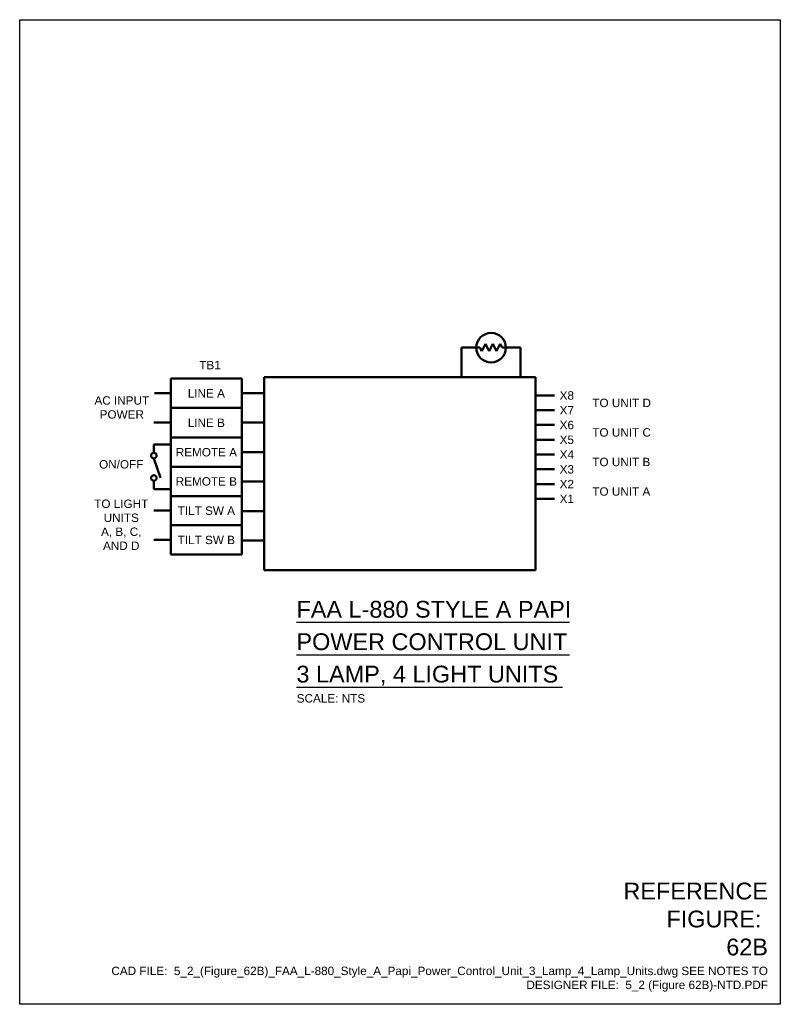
# Model space of a CAD drawing. Header units: inches. Extents: x 0 to 8.5, y 0 to 11.
import ezdxf
from ezdxf.enums import TextEntityAlignment as Align

# ---------------------------------------------------------------- set-up
doc = ezdxf.new("R2010")
doc.units = ezdxf.units.IN
doc.header["$LTSCALE"] = 0.5
doc.header["$MEASUREMENT"] = 0
doc.layers.get('0').update_dxf_attribs({"linetype": 'CONTINUOUS'})
for name, color, linetype, lineweight in [('E-AFLD-CIRC-SERS', 203, 'CONTINUOUS', 50), ('E-EMCS-EQPM', 203, 'CONTINUOUS', 50), ('E-POWR-DEVC', 23, 'CONTINUOUS', 50), ('E-POWR-DSCO', 163, 'CONTINUOUS', 50), ('G-ANNO-RDME', 5, 'CONTINUOUS', 18)]:
    doc.layers.add(name, color=color, linetype=linetype, lineweight=lineweight)
doc.layers.add('G-ANNO-TEXT', color=7, linetype='CONTINUOUS')
doc.layers.add('G-ANNO-TTLB', color=7, linetype='CONTINUOUS')
doc.styles.add('00-E-TITLE-1_1', font='arial.ttf', dxfattribs={"height": 0.1875})
doc.styles.add('01-E-BLDG-1_1', font='arial.ttf', dxfattribs={"height": 0.09375})

# ---------------------------------------------------------------- blocks, each defined once
blk = doc.blocks.new('SWSBRK')
at = {"color": 0, "linetype": 'Continuous'}
for p, q in [((0.094, 0), (0, 0)), ((0.156, 0), (0.375, 0.073)), ((0.406, 0), (0.5, 0))]:
    blk.add_line(p, q, dxfattribs=at)
for centre in [(0.125, 0), (0.375, 0)]:
    blk.add_circle(centre, 0.0312, dxfattribs=at)

msp = doc.modelspace()

# ---------------------------------------------------------------- linework, layer by layer
at = {"layer": 'E-AFLD-CIRC-SERS'}
for p, q in [((4.938, 7.336), (4.938, 7.006)), ((5.103, 7.336), (4.938, 7.336)), ((5.433, 7.336), (5.598, 7.336)), ((5.598, 7.336), (5.598, 7.006)), ((1.689, 6.826), (1.507, 6.826)), ((2.484, 6.826), (2.731, 6.826)), ((5.975, 6.802), (5.763, 6.802)), ((5.975, 6.637), (5.763, 6.637)), ((1.689, 6.5), (1.499, 6.5)), ((2.484, 6.5), (2.731, 6.5)), ((5.975, 6.472), (5.763, 6.472)), ((5.975, 6.307), (5.763, 6.307)), ((1.689, 6.255), (1.499, 6.255)), ((2.484, 6.17), (2.731, 6.17)), ((5.975, 6.142), (5.763, 6.142)), ((5.975, 5.977), (5.763, 5.977)), ((2.484, 5.84), (2.731, 5.84)), ((1.689, 5.755), (1.499, 5.755)), ((5.975, 5.812), (5.763, 5.812)), ((5.975, 5.647), (5.763, 5.647)), ((1.689, 5.515), (1.499, 5.515)), ((2.484, 5.51), (2.731, 5.51)), ((1.689, 5.188), (1.499, 5.188)), ((2.484, 5.18), (2.731, 5.18))]:
    msp.add_line(p, q, dxfattribs=at)
at = {"layer": 'E-EMCS-EQPM'}
for p, q in [((1.689, 6.99), (1.689, 5.025)), ((2.484, 6.99), (1.689, 6.99)), ((2.484, 6.99), (2.484, 5.025)), ((2.731, 7.006), (5.763, 7.006)), ((2.731, 4.85), (2.731, 7.006)), ((5.763, 4.85), (5.763, 7.006)), ((2.484, 6.663), (1.689, 6.663)), ((2.484, 6.332), (1.689, 6.332)), ((2.484, 6.005), (1.689, 6.005)), ((2.484, 5.678), (1.689, 5.678)), ((2.484, 5.352), (1.689, 5.352)), ((2.484, 5.025), (1.689, 5.025)), ((2.731, 4.85), (5.763, 4.85))]:
    msp.add_line(p, q, dxfattribs=at)
at = {"layer": 'E-POWR-DEVC'}
for p, q in [((5.165, 7.295), (5.206, 7.377)), ((5.206, 7.377), (5.247, 7.295)), ((5.247, 7.295), (5.288, 7.377)), ((5.288, 7.377), (5.33, 7.295)), ((5.33, 7.295), (5.371, 7.377)), ((5.371, 7.377), (5.392, 7.336)), ((5.103, 7.336), (5.144, 7.336)), ((5.143, 7.336), (5.165, 7.295)), ((5.392, 7.336), (5.433, 7.336))]:
    msp.add_line(p, q, dxfattribs=at)
msp.add_circle((5.268, 7.336), 0.165, dxfattribs=at)
at = {"layer": 'G-ANNO-TEXT', "linetype": 'Continuous', "lineweight": 30}
for p, q in [((3.093, 4.268), (6.143, 4.268)), ((3.093, 3.906), (6.143, 3.906)), ((3.093, 3.544), (6.066, 3.544))]:
    msp.add_line(p, q, dxfattribs=at)
at = {"layer": 'G-ANNO-TTLB'}
msp.add_lwpolyline([(0, 11), (8.5, 11), (8.5, 0), (0, 0)], close=True, dxfattribs=at)

# ---------------------------------------------------------------- block references
at = {"layer": 'E-POWR-DSCO', "rotation": 270}
msp.add_blockref('SWSBRK', (1.499, 6.255), dxfattribs=at)

# ---------------------------------------------------------------- texts
at = {"layer": 'G-ANNO-RDME', "attachment_point": 9}
for s, insert, char_height, width, style in [('REFERENCE FIGURE:  62B', (8.362, 0.544), 0.1875, 1.65634, '00-E-TITLE-1_1'), ('CAD FILE:  5_2_(Figure_62B)_FAA_L-880_Style_A_Papi_Power_Control_Unit_3_Lamp_4_Lamp_Units.dwg SEE NOTES TO DESIGNER FILE:  5_2 (Figure 62B)-NTD.PDF', (8.362, 0.142), 0.09375, 7.74196, '01-E-BLDG-1_1')]:
    msp.add_mtext(s, dxfattribs=dict(at, insert=insert, char_height=char_height, width=width, style=style))
at = {"layer": 'G-ANNO-TEXT', "style": '01-E-BLDG-1_1'}
for s, p in [('TB1', (2.127, 7.141)), ('LINE A', (2.086, 6.826)), ('LINE B', (2.086, 6.497)), ('REMOTE A', (2.086, 6.168)), ('REMOTE B', (2.086, 5.842)), ('TILT SW A', (2.086, 5.515)), ('TILT SW B', (2.086, 5.188))]:
    msp.add_text(s, height=0.0938, dxfattribs=at).set_placement(p, align=Align.MIDDLE)
for s, p in [('X8', (6.034, 6.802)), ('TO UNIT D', (6.399, 6.719)), ('X7', (6.034, 6.637)), ('X6', (6.034, 6.472)), ('TO UNIT C', (6.399, 6.389)), ('X5', (6.034, 6.307)), ('X4', (6.034, 6.142)), ('TO UNIT B', (6.399, 6.059)), ('X3', (6.034, 5.977)), ('X2', (6.034, 5.812)), ('TO UNIT A', (6.399, 5.729)), ('X1', (6.034, 5.647))]:
    msp.add_text(s, height=0.0938, dxfattribs=at).set_placement(p, align=Align.MIDDLE_LEFT)
msp.add_text('ON/OFF', height=0.0938, dxfattribs=at).set_placement((1.135, 5.986), align=Align.CENTER)
at = {"layer": 'G-ANNO-TEXT', "style": '00-E-TITLE-1_1'}
for s, p in [('FAA L-880 STYLE A PAPI', (3.093, 4.263)), ('POWER CONTROL UNIT', (3.093, 3.901)), ('3 LAMP, 4 LIGHT UNITS', (3.093, 3.539))]:
    msp.add_text(s, height=0.1875, dxfattribs=at).set_placement(p, align=Align.BOTTOM_LEFT)
at = {"layer": 'G-ANNO-TEXT', "style": '01-E-BLDG-1_1'}
msp.add_text('SCALE: NTS', height=0.0938, dxfattribs=at).set_placement((3.096, 3.465), align=Align.TOP_LEFT)
at = {"layer": 'G-ANNO-TEXT', "char_height": 0.09375, "attachment_point": 2, "style": '01-E-BLDG-1_1'}
for s, insert, width in [('AC INPUT POWER', (1.141, 6.793), 0.61142), ('TO LIGHT UNITS\\PA, B, C,\\PAND D', (1.135, 5.639), 0.9003)]:
    msp.add_mtext(s, dxfattribs=dict(at, insert=insert, width=width))

doc.saveas('drawing.dxf')
